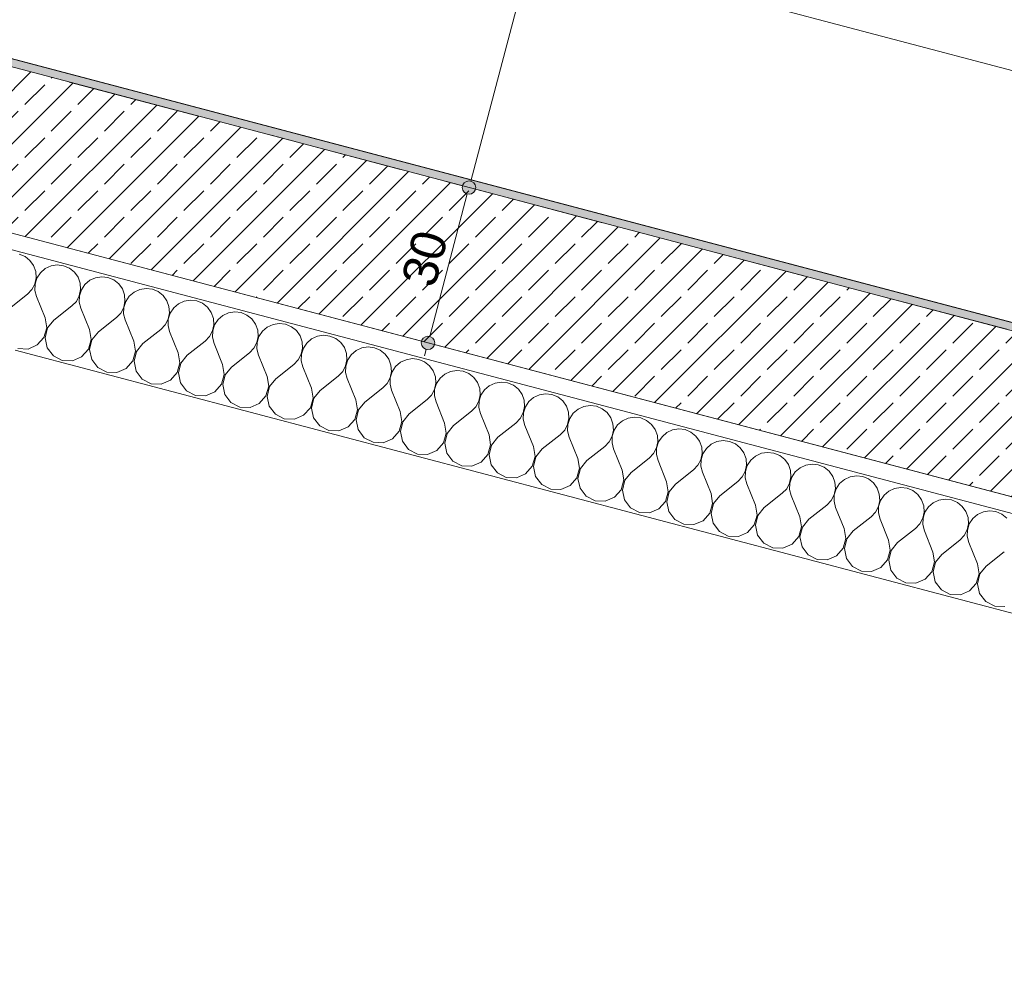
# Model space of a CAD drawing. Header units: millimetres. Extents: x -176817 to 18864955, y -12996033 to 201123.
# Tile 154 of 256: x 177018 to 178856, y -13816 to -12043. Entities that reach past the tile are written whole.
import ezdxf
from ezdxf.enums import TextEntityAlignment as Align

# ---------------------------------------------------------------- set-up
doc = ezdxf.new("R2010")
doc.units = ezdxf.units.MM
doc.header["$MEASUREMENT"] = 0
doc.linetypes.add('Przerywana długa', pattern=[390, 250, -140])
for name, color, linetype in [('210-A Strefy', 7, 'Continuous'), ('213-A Wymiarowanie wewnętrzne', 7, 'Continuous'), ('231-A Ściany zewnętrzne', 7, 'Continuous'), ('410-K Osie', 7, 'Continuous'), ('460-K Stropy', 7, 'Continuous')]:
    doc.layers.add(name, color=color, linetype=linetype)
doc.styles.add('STYL_AUTOMATYCZNY_4', font='arial.ttf')
doc.styles.add('STYL_AUTOMATYCZNY_8', font='ARIALN.TTF')
doc.dimstyles.new('STYL_AUTOMATYCZNY__3', dxfattribs={"dimtxt": 64.999998, "dimasz": 47.5, "dimexe": 0.18, "dimexo": 0.0625, "dimgap": 0, "dimtad": 1, "dimdec": 1, "dimlfac": 0.1, "dimzin": 0, "dimdsep": 46, "dimtxsty": 'STYL_AUTOMATYCZNY_4', "dimblk": 'ARROWHEAD_11', "dimblk1": 'ARROWHEAD_11', "dimblk2": 'ARROWHEAD_11', "dimcen": 0.09, "dimclrd": 30, "dimclre": 30, "dimclrt": 30, "dimazin": 0, "dimtfac": 1, "dimtdec": 4, "dimtmove": 0, "dimatfit": 3, "dimfxl": 0, "dimtolj": 1, "dimtzin": 0, "dimarcsym": 0})

# ---------------------------------------------------------------- blocks, each defined once
blk = doc.blocks.new('Strop_10_2', base_point=(162764.6, -8683.8))
at = {"layer": '460-K Stropy', "color": 255, "linetype": 'Continuous', "lineweight": 0, "flags": 128}
blk.add_lwpolyline([(162764.6, -8683.8), (182194.5, -13810.9), (186627.6, 2989.1), (167197.7, 8116.1), (167169.6, 8009.8), (164703.7, -1335.4)], close=True, dxfattribs=at)
blk = doc.blocks.new('Zaplecze_1.19_9_2', base_point=(179928.2, -11588.1))
at = {"layer": '210-A Strefy', "color": 7, "linetype": 'Continuous', "lineweight": 0, "flags": 128}
blk.add_lwpolyline([(173461.6, -11180.7), (181970.3, -13425.9), (182706.5, -10636.2), (176359.5, -8961.4), (176212.8, -9517.5), (174051, -8947.1)], close=True, dxfattribs=at)
blk = doc.blocks.new('*X1068')
at = {"layer": '231-A Ściany zewnętrzne', "color": 7, "linetype": 'Continuous', "lineweight": 0}
for p, q in [((177028.2, -12484.8), (177017.3, -12480.2)), ((177037.4, -12492.1), (177028.2, -12484.8)), ((177044.3, -12501.8), (177037.4, -12492.1)), ((177048.3, -12512.9), (177044.3, -12501.8)), ((177049.1, -12524.7), (177048.3, -12512.9)), ((177057, -12515.2), (177050.5, -12525.1)), ((177066, -12507.5), (177057, -12515.2)), ((177076.7, -12502.5), (177066, -12507.5)), ((177088.4, -12500.7), (177076.7, -12502.5)), ((177100.1, -12502.1), (177088.4, -12500.7)), ((177111, -12506.6), (177100.1, -12502.1)), ((177120.3, -12514), (177111, -12506.6)), ((177127.2, -12523.6), (177120.3, -12514)), ((177046.6, -12536.2), (177049.1, -12524.7)), ((177050.5, -12525.1), (177046.9, -12536.3)), ((177131.1, -12534.8), (177127.2, -12523.6)), ((177131.9, -12546.5), (177131.1, -12534.8)), ((177148.9, -12529.3), (177139.9, -12537.1)), ((177159.6, -12524.4), (177148.9, -12529.3)), ((177171.3, -12522.5), (177159.6, -12524.4)), ((177183, -12523.9), (177171.3, -12522.5)), ((177193.9, -12528.5), (177183, -12523.9)), ((177203.2, -12535.9), (177193.9, -12528.5)), ((177032.9, -12555.2), (177041.1, -12546.7)), ((177041.1, -12546.7), (177046.6, -12536.2)), ((177046.9, -12536.3), (177046.6, -12548.2)), ((177046.6, -12548.2), (177049.5, -12559.6)), ((177129.5, -12558.1), (177131.9, -12546.5)), ((177133.4, -12546.9), (177129.8, -12558.2)), ((177139.9, -12537.1), (177133.4, -12546.9)), ((177210, -12545.5), (177203.2, -12535.9)), ((177214, -12556.6), (177210, -12545.5)), ((177231.7, -12551.2), (177222.8, -12558.9)), ((177242.5, -12546.2), (177231.7, -12551.2)), ((177254.1, -12544.4), (177242.5, -12546.2)), ((177265.9, -12545.8), (177254.1, -12544.4)), ((177276.8, -12550.4), (177265.9, -12545.8)), ((177286, -12557.7), (177276.8, -12550.4)), ((176999.3, -12581.8), (177032.9, -12555.2)), ((177065.6, -12599.3), (177049.5, -12559.6)), ((177115.8, -12577.1), (177124, -12568.6)), ((177124, -12568.6), (177129.5, -12558.1)), ((177129.8, -12558.2), (177129.5, -12570)), ((177129.5, -12570), (177132.4, -12581.5)), ((177212.4, -12580), (177214.8, -12568.4)), ((177216.3, -12568.8), (177212.7, -12580.1)), ((177214.8, -12568.4), (177214, -12556.6)), ((177222.8, -12558.9), (177216.3, -12568.8)), ((177292.9, -12567.4), (177286, -12557.7)), ((177296.9, -12578.5), (177292.9, -12567.4)), ((177325.3, -12568.1), (177314.6, -12573.1)), ((177337, -12566.3), (177325.3, -12568.1)), ((177348.8, -12567.7), (177337, -12566.3)), ((177359.7, -12572.2), (177348.8, -12567.7)), ((177082.2, -12603.7), (177115.8, -12577.1)), ((177148.5, -12621.2), (177132.4, -12581.5)), ((177206.8, -12590.4), (177212.4, -12580)), ((177212.7, -12580.1), (177212.3, -12591.9)), ((177297.7, -12590.3), (177296.9, -12578.5)), ((177305.7, -12580.8), (177299.1, -12590.7)), ((177314.6, -12573.1), (177305.7, -12580.8)), ((177368.9, -12579.6), (177359.7, -12572.2)), ((177375.8, -12589.2), (177368.9, -12579.6)), ((177379.8, -12600.4), (177375.8, -12589.2)), ((177408.2, -12590), (177397.5, -12595)), ((177419.9, -12588.1), (177408.2, -12590)), ((177431.6, -12589.5), (177419.9, -12588.1)), ((177442.5, -12594.1), (177431.6, -12589.5)), ((177068.7, -12617.9), (177065.6, -12599.3)), ((177082.2, -12603.7), (177070.3, -12618.3)), ((177165.1, -12625.6), (177198.7, -12599)), ((177198.7, -12599), (177206.8, -12590.4)), ((177212.3, -12591.9), (177215.2, -12603.4)), ((177231.4, -12643.1), (177215.2, -12603.4)), ((177289.7, -12612.3), (177295.2, -12601.9)), ((177295.2, -12601.9), (177297.7, -12590.3)), ((177295.6, -12601.9), (177295.2, -12613.8)), ((177299.1, -12590.7), (177295.6, -12601.9)), ((177380.6, -12612.2), (177379.8, -12600.4)), ((177388.5, -12602.7), (177382, -12612.5)), ((177397.5, -12595), (177388.5, -12602.7)), ((177451.8, -12601.5), (177442.5, -12594.1)), ((177458.7, -12611.1), (177451.8, -12601.5)), ((177063.5, -12636), (177068.7, -12617.9)), ((177070.3, -12618.3), (177065.9, -12636.6)), ((177151.5, -12639.8), (177148.5, -12621.2)), ((177165.1, -12625.6), (177153.2, -12640.2)), ((177247.9, -12647.4), (177281.5, -12620.9)), ((177281.5, -12620.9), (177289.7, -12612.3)), ((177295.2, -12613.8), (177298.1, -12625.2)), ((177314.2, -12664.9), (177298.1, -12625.2)), ((177372.6, -12634.2), (177378.1, -12623.7)), ((177378.1, -12623.7), (177380.6, -12612.2)), ((177378.5, -12623.8), (177378.1, -12635.6)), ((177382, -12612.5), (177378.5, -12623.8)), ((177462.7, -12622.2), (177458.7, -12611.1)), ((177463.5, -12634), (177462.7, -12622.2)), ((177471.4, -12624.5), (177464.9, -12634.4)), ((177480.4, -12616.8), (177471.4, -12624.5)), ((177491.1, -12611.9), (177480.4, -12616.8)), ((177502.8, -12610), (177491.1, -12611.9)), ((177514.5, -12611.4), (177502.8, -12610)), ((177525.4, -12616), (177514.5, -12611.4)), ((177534.7, -12623.3), (177525.4, -12616)), ((177541.5, -12633), (177534.7, -12623.3)), ((177051.1, -12650.1), (177063.5, -12636)), ((177065.9, -12636.6), (177069.8, -12655.1)), ((177146.4, -12657.9), (177151.5, -12639.8)), ((177153.2, -12640.2), (177148.8, -12658.5)), ((177234.4, -12661.6), (177231.4, -12643.1)), ((177330.8, -12669.3), (177364.4, -12642.7)), ((177364.4, -12642.7), (177372.6, -12634.2)), ((177378.1, -12635.6), (177381, -12647.1)), ((177461, -12645.6), (177463.5, -12634)), ((177464.9, -12634.4), (177461.3, -12645.7)), ((177545.5, -12644.1), (177541.5, -12633)), ((177546.3, -12655.9), (177545.5, -12644.1)), ((177563.2, -12638.7), (177554.3, -12646.4)), ((177574, -12633.7), (177563.2, -12638.7)), ((177585.7, -12631.9), (177574, -12633.7)), ((177597.4, -12633.3), (177585.7, -12631.9)), ((177608.3, -12637.8), (177597.4, -12633.3)), ((177617.5, -12645.2), (177608.3, -12637.8)), ((177624.4, -12654.8), (177617.5, -12645.2)), ((177015, -12656.9), (177033.8, -12657.6)), ((177033.8, -12657.6), (177051.1, -12650.1)), ((177069.8, -12655.1), (177081.1, -12670.1)), ((177133.9, -12672), (177146.4, -12657.9)), ((177148.8, -12658.5), (177152.6, -12676.9)), ((177229.2, -12679.7), (177234.4, -12661.6)), ((177236.1, -12662.1), (177231.7, -12680.4)), ((177247.9, -12647.4), (177236.1, -12662.1)), ((177397.1, -12686.8), (177381, -12647.1)), ((177447.3, -12664.6), (177455.5, -12656)), ((177455.5, -12656), (177461, -12645.6)), ((177461.3, -12645.7), (177461, -12657.5)), ((177461, -12657.5), (177463.9, -12669)), ((177543.9, -12667.5), (177546.3, -12655.9)), ((177547.8, -12656.3), (177544.2, -12667.5)), ((177554.3, -12646.4), (177547.8, -12656.3)), ((177628.4, -12666), (177624.4, -12654.8)), ((177646.1, -12660.6), (177637.2, -12668.3)), ((177656.9, -12655.6), (177646.1, -12660.6)), ((177668.5, -12653.7), (177656.9, -12655.6)), ((177680.3, -12655.1), (177668.5, -12653.7)), ((177691.2, -12659.7), (177680.3, -12655.1)), ((177700.4, -12667.1), (177691.2, -12659.7)), ((177081.1, -12670.1), (177097.8, -12678.8)), ((177097.8, -12678.8), (177116.6, -12679.4)), ((177116.6, -12679.4), (177133.9, -12672)), ((177152.6, -12676.9), (177164, -12691.9)), ((177216.8, -12693.9), (177229.2, -12679.7)), ((177231.7, -12680.4), (177235.5, -12698.8)), ((177317.3, -12683.5), (177314.2, -12664.9)), ((177330.8, -12669.3), (177319, -12683.9)), ((177413.7, -12691.2), (177447.3, -12664.6)), ((177480, -12708.7), (177463.9, -12669)), ((177530.2, -12686.5), (177538.3, -12677.9)), ((177538.3, -12677.9), (177543.9, -12667.5)), ((177544.2, -12667.5), (177543.9, -12679.4)), ((177543.9, -12679.4), (177546.7, -12690.8)), ((177626.7, -12689.3), (177629.2, -12677.8)), ((177630.6, -12678.1), (177627.1, -12689.4)), ((177629.2, -12677.8), (177628.4, -12666)), ((177637.2, -12668.3), (177630.6, -12678.1)), ((177707.3, -12676.7), (177700.4, -12667.1)), ((177711.3, -12687.8), (177707.3, -12676.7)), ((177739.7, -12677.5), (177729, -12682.4)), ((177751.4, -12675.6), (177739.7, -12677.5)), ((177763.1, -12677), (177751.4, -12675.6)), ((177774.1, -12681.6), (177763.1, -12677)), ((177783.3, -12689), (177774.1, -12681.6)), ((177164, -12691.9), (177180.7, -12700.6)), ((177199.5, -12701.3), (177216.8, -12693.9)), ((177235.5, -12698.8), (177246.9, -12713.8)), ((177312.1, -12701.6), (177317.3, -12683.5)), ((177319, -12683.9), (177314.5, -12702.2)), ((177400.2, -12705.4), (177397.1, -12686.8)), ((177413.7, -12691.2), (177401.8, -12705.8)), ((177496.6, -12713.1), (177530.2, -12686.5)), ((177562.9, -12730.5), (177546.7, -12690.8)), ((177613, -12708.3), (177621.2, -12699.8)), ((177621.2, -12699.8), (177626.7, -12689.3)), ((177627.1, -12689.4), (177626.7, -12701.2)), ((177709.6, -12711.2), (177712.1, -12699.6)), ((177713.5, -12700), (177710, -12711.3)), ((177712.1, -12699.6), (177711.3, -12687.8)), ((177720, -12690.1), (177713.5, -12700)), ((177729, -12682.4), (177720, -12690.1)), ((177790.2, -12698.6), (177783.3, -12689)), ((177794.2, -12709.7), (177790.2, -12698.6)), ((177822.6, -12699.3), (177811.9, -12704.3)), ((177834.3, -12697.5), (177822.6, -12699.3)), ((177846, -12698.9), (177834.3, -12697.5)), ((177856.9, -12703.5), (177846, -12698.9)), ((177180.7, -12700.6), (177199.5, -12701.3)), ((177246.9, -12713.8), (177263.6, -12722.5)), ((177282.4, -12723.2), (177299.7, -12715.7)), ((177299.7, -12715.7), (177312.1, -12701.6)), ((177314.5, -12702.2), (177318.4, -12720.7)), ((177395, -12723.5), (177400.2, -12705.4)), ((177401.8, -12705.8), (177397.4, -12724.1)), ((177483.1, -12727.2), (177480, -12708.7)), ((177496.6, -12713.1), (177484.7, -12727.7)), ((177579.4, -12734.9), (177613, -12708.3)), ((177626.7, -12701.2), (177629.6, -12712.7)), ((177645.7, -12752.4), (177629.6, -12712.7)), ((177704.1, -12721.7), (177709.6, -12711.2)), ((177710, -12711.3), (177709.6, -12723.1)), ((177795, -12721.5), (177794.2, -12709.7)), ((177802.9, -12712), (177796.4, -12721.9)), ((177811.9, -12704.3), (177802.9, -12712)), ((177866.2, -12710.8), (177856.9, -12703.5)), ((177873.1, -12720.4), (177866.2, -12710.8)), ((177263.6, -12722.5), (177282.4, -12723.2)), ((177318.4, -12720.7), (177329.8, -12735.7)), ((177329.8, -12735.7), (177346.5, -12744.4)), ((177382.6, -12737.6), (177395, -12723.5)), ((177397.4, -12724.1), (177401.3, -12742.5)), ((177477.9, -12745.3), (177483.1, -12727.2)), ((177484.7, -12727.7), (177480.3, -12746)), ((177565.9, -12749.1), (177562.9, -12730.5)), ((177579.4, -12734.9), (177567.6, -12749.6)), ((177662.3, -12756.8), (177695.9, -12730.2)), ((177695.9, -12730.2), (177704.1, -12721.7)), ((177709.6, -12723.1), (177712.5, -12734.6)), ((177728.6, -12774.3), (177712.5, -12734.6)), ((177787, -12743.5), (177792.5, -12733.1)), ((177792.5, -12733.1), (177795, -12721.5)), ((177792.8, -12733.2), (177792.5, -12745)), ((177796.4, -12721.9), (177792.8, -12733.2)), ((177877, -12731.6), (177873.1, -12720.4)), ((177877.8, -12743.4), (177877, -12731.6)), ((177885.8, -12733.9), (177879.3, -12743.8)), ((177894.8, -12726.2), (177885.8, -12733.9)), ((177905.5, -12721.2), (177894.8, -12726.2)), ((177917.2, -12719.3), (177905.5, -12721.2)), ((177928.9, -12720.8), (177917.2, -12719.3)), ((177939.8, -12725.3), (177928.9, -12720.8)), ((177949.1, -12732.7), (177939.8, -12725.3)), ((177955.9, -12742.3), (177949.1, -12732.7)), ((177346.5, -12744.4), (177365.3, -12745)), ((177365.3, -12745), (177382.6, -12737.6)), ((177401.3, -12742.5), (177412.6, -12757.5)), ((177465.4, -12759.5), (177477.9, -12745.3)), ((177480.3, -12746), (177484.1, -12764.4)), ((177560.8, -12767.2), (177565.9, -12749.1)), ((177567.6, -12749.6), (177563.2, -12767.9)), ((177648.8, -12771), (177645.7, -12752.4)), ((177745.2, -12778.7), (177778.8, -12752.1)), ((177778.8, -12752.1), (177787, -12743.5)), ((177792.5, -12745), (177795.4, -12756.4)), ((177869.9, -12765.4), (177875.4, -12754.9)), ((177875.4, -12754.9), (177877.8, -12743.4)), ((177875.7, -12755), (177875.4, -12766.8)), ((177879.3, -12743.8), (177875.7, -12755)), ((177959.9, -12753.4), (177955.9, -12742.3)), ((177960.7, -12765.2), (177959.9, -12753.4)), ((177977.6, -12748), (177968.7, -12755.8)), ((177988.4, -12743.1), (177977.6, -12748)), ((178000, -12741.2), (177988.4, -12743.1)), ((178011.8, -12742.6), (178000, -12741.2)), ((178022.7, -12747.2), (178011.8, -12742.6)), ((178031.9, -12754.6), (178022.7, -12747.2)), ((178038.8, -12764.2), (178031.9, -12754.6)), ((177412.6, -12757.5), (177429.3, -12766.2)), ((177429.3, -12766.2), (177448.2, -12766.9)), ((177448.2, -12766.9), (177465.4, -12759.5)), ((177484.1, -12764.4), (177495.5, -12779.4)), ((177548.3, -12781.3), (177560.8, -12767.2)), ((177563.2, -12767.9), (177567, -12786.3)), ((177643.6, -12789.1), (177648.8, -12771)), ((177650.5, -12771.4), (177646.1, -12789.7)), ((177662.3, -12756.8), (177650.5, -12771.4)), ((177811.5, -12796.2), (177795.4, -12756.4)), ((177828.1, -12800.5), (177861.7, -12773.9)), ((177861.7, -12773.9), (177869.9, -12765.4)), ((177875.4, -12766.8), (177878.3, -12778.3)), ((177958.3, -12776.8), (177960.7, -12765.2)), ((177962.2, -12765.6), (177958.6, -12776.9)), ((177968.7, -12755.8), (177962.2, -12765.6)), ((178042.8, -12775.3), (178038.8, -12764.2)), ((178060.5, -12769.9), (178051.5, -12777.6)), ((178071.2, -12764.9), (178060.5, -12769.9)), ((178082.9, -12763.1), (178071.2, -12764.9)), ((178094.7, -12764.5), (178082.9, -12763.1)), ((178105.6, -12769.1), (178094.7, -12764.5)), ((178114.8, -12776.4), (178105.6, -12769.1)), ((177495.5, -12779.4), (177512.2, -12788.1)), ((177512.2, -12788.1), (177531, -12788.8)), ((177531, -12788.8), (177548.3, -12781.3)), ((177567, -12786.3), (177578.4, -12801.3)), ((177631.2, -12803.2), (177643.6, -12789.1)), ((177646.1, -12789.7), (177649.9, -12808.2)), ((177731.7, -12792.9), (177728.6, -12774.3)), ((177745.2, -12778.7), (177733.4, -12793.3)), ((177894.4, -12818), (177878.3, -12778.3)), ((177944.6, -12795.8), (177952.7, -12787.3)), ((177952.7, -12787.3), (177958.3, -12776.8)), ((177958.6, -12776.9), (177958.2, -12788.7)), ((177958.2, -12788.7), (177961.1, -12800.2)), ((178041.1, -12798.7), (178043.6, -12787.1)), ((178045, -12787.5), (178041.5, -12798.8)), ((178043.6, -12787.1), (178042.8, -12775.3)), ((178051.5, -12777.6), (178045, -12787.5)), ((178121.7, -12786.1), (178114.8, -12776.4)), ((178125.7, -12797.2), (178121.7, -12786.1)), ((178143.4, -12791.8), (178134.4, -12799.5)), ((178154.1, -12786.8), (178143.4, -12791.8)), ((178165.8, -12785), (178154.1, -12786.8)), ((178177.5, -12786.4), (178165.8, -12785)), ((178188.4, -12790.9), (178177.5, -12786.4)), ((178197.7, -12798.3), (178188.4, -12790.9)), ((177578.4, -12801.3), (177595.1, -12810)), ((177595.1, -12810), (177613.9, -12810.7)), ((177613.9, -12810.7), (177631.2, -12803.2)), ((177649.9, -12808.2), (177661.3, -12823.2)), ((177726.5, -12811), (177731.7, -12792.9)), ((177733.4, -12793.3), (177728.9, -12811.6)), ((177814.6, -12814.7), (177811.5, -12796.2)), ((177828.1, -12800.5), (177816.2, -12815.2)), ((177910.9, -12822.4), (177944.6, -12795.8)), ((177977.2, -12839.9), (177961.1, -12800.2)), ((178027.4, -12817.7), (178035.6, -12809.1)), ((178035.6, -12809.1), (178041.1, -12798.7)), ((178041.5, -12798.8), (178041.1, -12810.6)), ((178041.1, -12810.6), (178044, -12822)), ((178124, -12820.5), (178126.5, -12809)), ((178127.9, -12809.4), (178124.3, -12820.6)), ((178126.5, -12809), (178125.7, -12797.2)), ((178134.4, -12799.5), (178127.9, -12809.4)), ((178204.6, -12807.9), (178197.7, -12798.3)), ((178208.6, -12819.1), (178204.6, -12807.9)), ((178237, -12808.7), (178226.3, -12813.6)), ((178248.7, -12806.8), (178237, -12808.7)), ((178260.4, -12808.2), (178248.7, -12806.8)), ((178271.3, -12812.8), (178260.4, -12808.2)), ((177661.3, -12823.2), (177678, -12831.8)), ((177696.8, -12832.5), (177714.1, -12825.1)), ((177714.1, -12825.1), (177726.5, -12811)), ((177728.9, -12811.6), (177732.8, -12830)), ((177809.4, -12832.8), (177814.6, -12814.7)), ((177816.2, -12815.2), (177811.8, -12833.5)), ((177897.4, -12836.6), (177894.4, -12818)), ((177910.9, -12822.4), (177899.1, -12837)), ((177993.8, -12844.3), (178027.4, -12817.7)), ((178060.1, -12861.8), (178044, -12822)), ((178118.5, -12831), (178124, -12820.5)), ((178124.3, -12820.6), (178124, -12832.5)), ((178209.3, -12830.8), (178208.6, -12819.1)), ((178217.3, -12821.4), (178210.8, -12831.2)), ((178226.3, -12813.6), (178217.3, -12821.4)), ((178280.6, -12820.2), (178271.3, -12812.8)), ((178287.4, -12829.8), (178280.6, -12820.2)), ((178331.6, -12828.7), (178319.9, -12830.5)), ((178343.3, -12830.1), (178331.6, -12828.7)), ((177678, -12831.8), (177696.8, -12832.5)), ((177732.8, -12830), (177744.1, -12845)), ((177744.1, -12845), (177760.8, -12853.7)), ((177779.7, -12854.4), (177797, -12847)), ((177797, -12847), (177809.4, -12832.8)), ((177811.8, -12833.5), (177815.7, -12851.9)), ((177892.3, -12854.7), (177897.4, -12836.6)), ((177899.1, -12837), (177894.7, -12855.3)), ((177980.3, -12858.5), (177977.2, -12839.9)), ((177993.8, -12844.3), (177982, -12858.9)), ((178076.7, -12866.1), (178110.3, -12839.5)), ((178110.3, -12839.5), (178118.5, -12831)), ((178124, -12832.5), (178126.9, -12843.9)), ((178143, -12883.6), (178126.9, -12843.9)), ((178201.4, -12852.9), (178206.9, -12842.4)), ((178206.9, -12842.4), (178209.3, -12830.8)), ((178207.2, -12842.5), (178206.9, -12854.3)), ((178210.8, -12831.2), (178207.2, -12842.5)), ((178291.4, -12840.9), (178287.4, -12829.8)), ((178292.2, -12852.7), (178291.4, -12840.9)), ((178300.2, -12843.2), (178293.7, -12853.1)), ((178309.1, -12835.5), (178300.2, -12843.2)), ((178319.9, -12830.5), (178309.1, -12835.5)), ((178354.2, -12834.7), (178343.3, -12830.1)), ((178363.4, -12842), (178354.2, -12834.7)), ((178370.3, -12851.7), (178363.4, -12842)), ((177760.8, -12853.7), (177779.7, -12854.4)), ((177815.7, -12851.9), (177827, -12866.9)), ((177879.8, -12868.8), (177892.3, -12854.7)), ((177894.7, -12855.3), (177898.5, -12873.8)), ((177975.1, -12876.6), (177980.3, -12858.5)), ((177982, -12858.9), (177977.6, -12877.2)), ((178063.2, -12880.3), (178060.1, -12861.8)), ((178159.6, -12888), (178193.2, -12861.4)), ((178193.2, -12861.4), (178201.4, -12852.9)), ((178206.9, -12854.3), (178209.8, -12865.8)), ((178225.9, -12905.5), (178209.8, -12865.8)), ((178284.2, -12874.7), (178289.8, -12864.3)), ((178289.8, -12864.3), (178292.2, -12852.7)), ((178290.1, -12864.4), (178289.8, -12876.2)), ((178293.7, -12853.1), (178290.1, -12864.4)), ((178374.3, -12862.8), (178370.3, -12851.7)), ((178375.1, -12874.6), (178374.3, -12862.8)), ((178383.1, -12865.1), (178376.5, -12875)), ((178392, -12857.4), (178383.1, -12865.1)), ((178402.7, -12852.4), (178392, -12857.4)), ((178414.4, -12850.6), (178402.7, -12852.4)), ((178426.2, -12852), (178414.4, -12850.6)), ((178437.1, -12856.5), (178426.2, -12852)), ((178446.3, -12863.9), (178437.1, -12856.5)), ((178453.2, -12873.5), (178446.3, -12863.9)), ((177827, -12866.9), (177843.7, -12875.6)), ((177843.7, -12875.6), (177862.5, -12876.3)), ((177862.5, -12876.3), (177879.8, -12868.8)), ((177898.5, -12873.8), (177909.9, -12888.8)), ((177962.7, -12890.7), (177975.1, -12876.6)), ((177977.6, -12877.2), (177981.4, -12895.6)), ((178058, -12898.4), (178063.2, -12880.3)), ((178064.9, -12880.8), (178060.4, -12899.1)), ((178076.7, -12866.1), (178064.9, -12880.8)), ((178146.1, -12902.2), (178143, -12883.6)), ((178242.5, -12909.9), (178276.1, -12883.3)), ((178276.1, -12883.3), (178284.2, -12874.7)), ((178289.8, -12876.2), (178292.6, -12887.7)), ((178372.6, -12886.2), (178375.1, -12874.6)), ((178376.5, -12875), (178373, -12886.2)), ((178457.2, -12884.7), (178453.2, -12873.5)), ((178474.9, -12879.3), (178465.9, -12887)), ((178485.6, -12874.3), (178474.9, -12879.3)), ((178497.3, -12872.4), (178485.6, -12874.3)), ((178509, -12873.8), (178497.3, -12872.4)), ((178520, -12878.4), (178509, -12873.8)), ((178529.2, -12885.8), (178520, -12878.4)), ((177909.9, -12888.8), (177926.6, -12897.4)), ((177926.6, -12897.4), (177945.4, -12898.1)), ((177945.4, -12898.1), (177962.7, -12890.7)), ((177981.4, -12895.6), (177992.8, -12910.6)), ((178045.6, -12912.6), (178058, -12898.4)), ((178060.4, -12899.1), (178064.3, -12917.5)), ((178140.9, -12920.3), (178146.1, -12902.2)), ((178159.6, -12888), (178147.7, -12902.6)), ((178308.8, -12927.4), (178292.6, -12887.7)), ((178358.9, -12905.2), (178367.1, -12896.6)), ((178367.1, -12896.6), (178372.6, -12886.2)), ((178373, -12886.2), (178372.6, -12898.1)), ((178372.6, -12898.1), (178375.5, -12909.5)), ((178455.5, -12908), (178458, -12896.5)), ((178459.4, -12896.8), (178455.9, -12908.1)), ((178458, -12896.5), (178457.2, -12884.7)), ((178465.9, -12887), (178459.4, -12896.8)), ((178536.1, -12895.4), (178529.2, -12885.8)), ((178540.1, -12906.5), (178536.1, -12895.4)), ((178557.8, -12901.1), (178548.8, -12908.8)), ((178568.5, -12896.2), (178557.8, -12901.1)), ((178580.2, -12894.3), (178568.5, -12896.2)), ((178591.9, -12895.7), (178580.2, -12894.3)), ((178602.8, -12900.3), (178591.9, -12895.7)), ((178612.1, -12907.6), (178602.8, -12900.3)), ((177992.8, -12910.6), (178009.5, -12919.3)), ((178009.5, -12919.3), (178028.3, -12920)), ((178028.3, -12920), (178045.6, -12912.6)), ((178064.3, -12917.5), (178075.7, -12932.5)), ((178128.5, -12934.4), (178140.9, -12920.3)), ((178147.7, -12902.6), (178143.3, -12920.9)), ((178143.3, -12920.9), (178147.2, -12939.4)), ((178229, -12924.1), (178225.9, -12905.5)), ((178242.5, -12909.9), (178230.6, -12924.5)), ((178325.3, -12931.7), (178358.9, -12905.2)), ((178391.6, -12949.2), (178375.5, -12909.5)), ((178441.8, -12927), (178450, -12918.5)), ((178450, -12918.5), (178455.5, -12908)), ((178455.9, -12908.1), (178455.5, -12919.9)), ((178455.5, -12919.9), (178458.4, -12931.4)), ((178538.4, -12929.9), (178540.9, -12918.3)), ((178542.3, -12918.7), (178538.7, -12930)), ((178540.9, -12918.3), (178540.1, -12906.5)), ((178548.8, -12908.8), (178542.3, -12918.7)), ((178619, -12917.3), (178612.1, -12907.6)), ((178622.9, -12928.4), (178619, -12917.3)), ((178651.4, -12918), (178640.7, -12923)), ((178663.1, -12916.2), (178651.4, -12918)), ((178674.8, -12917.6), (178663.1, -12916.2)), ((178685.7, -12922.1), (178674.8, -12917.6)), ((178075.7, -12932.5), (178092.4, -12941.2)), ((178111.2, -12941.9), (178128.5, -12934.4)), ((178223.8, -12942.2), (178229, -12924.1)), ((178230.6, -12924.5), (178226.2, -12942.8)), ((178311.8, -12945.9), (178308.8, -12927.4)), ((178325.3, -12931.7), (178313.5, -12946.4)), ((178408.2, -12953.6), (178441.8, -12927)), ((178474.5, -12971.1), (178458.4, -12931.4)), ((178532.9, -12940.3), (178538.4, -12929.9)), ((178538.7, -12930), (178538.4, -12941.8)), ((178623.7, -12940.2), (178622.9, -12928.4)), ((178631.7, -12930.7), (178625.2, -12940.6)), ((178640.7, -12923), (178631.7, -12930.7)), ((178695, -12929.5), (178685.7, -12922.1)), ((178701.8, -12939.1), (178695, -12929.5)), ((178705.8, -12950.3), (178701.8, -12939.1)), ((178745.9, -12938), (178734.3, -12939.9)), ((178757.7, -12939.4), (178745.9, -12938)), ((178092.4, -12941.2), (178111.2, -12941.9)), ((178147.2, -12939.4), (178158.5, -12954.4)), ((178158.5, -12954.4), (178175.2, -12963.1)), ((178194, -12963.7), (178211.3, -12956.3)), ((178211.3, -12956.3), (178223.8, -12942.2)), ((178226.2, -12942.8), (178230, -12961.2)), ((178306.7, -12964), (178311.8, -12945.9)), ((178313.5, -12946.4), (178309.1, -12964.7)), ((178394.7, -12967.8), (178391.6, -12949.2)), ((178408.2, -12953.6), (178396.4, -12968.2)), ((178491.1, -12975.5), (178524.7, -12948.9)), ((178524.7, -12948.9), (178532.9, -12940.3)), ((178538.4, -12941.8), (178541.3, -12953.3)), ((178557.4, -12993), (178541.3, -12953.3)), ((178615.8, -12962.2), (178621.3, -12951.8)), ((178621.3, -12951.8), (178623.7, -12940.2)), ((178621.6, -12951.8), (178621.3, -12963.7)), ((178625.2, -12940.6), (178621.6, -12951.8)), ((178706.6, -12962.1), (178705.8, -12950.3)), ((178714.6, -12952.6), (178708.1, -12962.4)), ((178723.5, -12944.9), (178714.6, -12952.6)), ((178734.3, -12939.9), (178723.5, -12944.9)), ((178768.6, -12944), (178757.7, -12939.4)), ((178777.8, -12951.4), (178768.6, -12944)), ((178784.7, -12961), (178777.8, -12951.4)), ((178175.2, -12963.1), (178194, -12963.7)), ((178230, -12961.2), (178241.4, -12976.2)), ((178294.2, -12978.2), (178306.7, -12964)), ((178309.1, -12964.7), (178312.9, -12983.1)), ((178389.5, -12985.9), (178394.7, -12967.8)), ((178396.4, -12968.2), (178392, -12986.5)), ((178477.6, -12989.7), (178474.5, -12971.1)), ((178491.1, -12975.5), (178479.3, -12990.1)), ((178574, -12997.4), (178607.6, -12970.8)), ((178607.6, -12970.8), (178615.8, -12962.2)), ((178621.3, -12963.7), (178624.2, -12975.1)), ((178640.3, -13014.8), (178624.2, -12975.1)), ((178698.6, -12984.1), (178704.2, -12973.6)), ((178704.5, -12973.7), (178704.1, -12985.5)), ((178704.2, -12973.6), (178706.6, -12962.1)), ((178708.1, -12962.4), (178704.5, -12973.7)), ((178788.7, -12972.1), (178784.7, -12961)), ((178789.5, -12983.9), (178788.7, -12972.1)), ((178797.4, -12974.4), (178790.9, -12984.3)), ((178806.4, -12966.7), (178797.4, -12974.4)), ((178817.1, -12961.8), (178806.4, -12966.7)), ((178828.8, -12959.9), (178817.1, -12961.8)), ((178840.6, -12961.3), (178828.8, -12959.9)), ((178851.5, -12965.9), (178840.6, -12961.3)), ((178860.7, -12973.3), (178851.5, -12965.9)), ((178241.4, -12976.2), (178258.1, -12984.9)), ((178258.1, -12984.9), (178276.9, -12985.6)), ((178276.9, -12985.6), (178294.2, -12978.2)), ((178312.9, -12983.1), (178324.3, -12998.1)), ((178377.1, -13000), (178389.5, -12985.9)), ((178392, -12986.5), (178395.8, -13005)), ((178472.4, -13007.8), (178477.6, -12989.7)), ((178479.3, -12990.1), (178474.8, -13008.4)), ((178560.5, -13011.5), (178557.4, -12993)), ((178656.8, -13019.2), (178690.5, -12992.6)), ((178690.5, -12992.6), (178698.6, -12984.1)), ((178704.1, -12985.5), (178707, -12997)), ((178787, -12995.5), (178789.5, -12983.9)), ((178790.9, -12984.3), (178787.4, -12995.6)), ((178324.3, -12998.1), (178341, -13006.8)), ((178341, -13006.8), (178359.8, -13007.5)), ((178359.8, -13007.5), (178377.1, -13000)), ((178395.8, -13005), (178407.2, -13020)), ((178460, -13021.9), (178472.4, -13007.8)), ((178474.8, -13008.4), (178478.7, -13026.8)), ((178555.3, -13029.6), (178560.5, -13011.5)), ((178562.1, -13012), (178557.7, -13030.3)), ((178574, -12997.4), (178562.1, -13012)), ((178723.1, -13036.7), (178707, -12997)), ((178773.3, -13014.5), (178781.5, -13006)), ((178781.5, -13006), (178787, -12995.5)), ((178787.4, -12995.6), (178787, -13007.4)), ((178787, -13007.4), (178789.9, -13018.9)), ((178407.2, -13020), (178423.9, -13028.7)), ((178423.9, -13028.7), (178442.7, -13029.3)), ((178442.7, -13029.3), (178460, -13021.9)), ((178478.7, -13026.8), (178490, -13041.8)), ((178542.9, -13043.8), (178555.3, -13029.6)), ((178557.7, -13030.3), (178561.5, -13048.7)), ((178643.3, -13033.4), (178640.3, -13014.8)), ((178656.8, -13019.2), (178645, -13033.9)), ((178739.7, -13041.1), (178773.3, -13014.5)), ((178806, -13058.6), (178789.9, -13018.9)), ((178490, -13041.8), (178506.7, -13050.5)), ((178525.6, -13051.2), (178542.9, -13043.8)), ((178561.5, -13048.7), (178572.9, -13063.7)), ((178638.2, -13051.5), (178643.3, -13033.4)), ((178645, -13033.9), (178640.6, -13052.2)), ((178726.2, -13055.3), (178723.1, -13036.7)), ((178739.7, -13041.1), (178727.9, -13055.7)), ((178822.6, -13063), (178856.2, -13036.4)), ((178506.7, -13050.5), (178525.6, -13051.2)), ((178572.9, -13063.7), (178589.6, -13072.4)), ((178608.4, -13073.1), (178625.7, -13065.6)), ((178625.7, -13065.6), (178638.2, -13051.5)), ((178640.6, -13052.2), (178644.4, -13070.6)), ((178721, -13073.4), (178726.2, -13055.3)), ((178727.9, -13055.7), (178723.5, -13074)), ((178809.1, -13077.2), (178806, -13058.6)), ((178822.6, -13063), (178810.8, -13077.6)), ((178589.6, -13072.4), (178608.4, -13073.1)), ((178644.4, -13070.6), (178655.8, -13085.6)), ((178655.8, -13085.6), (178672.5, -13094.3)), ((178708.6, -13087.5), (178721, -13073.4)), ((178723.5, -13074), (178727.3, -13092.5)), ((178803.9, -13095.3), (178809.1, -13077.2)), ((178810.8, -13077.6), (178806.3, -13095.9)), ((178672.5, -13094.3), (178691.3, -13095)), ((178691.3, -13095), (178708.6, -13087.5)), ((178727.3, -13092.5), (178738.7, -13107.5)), ((178791.5, -13109.4), (178803.9, -13095.3)), ((178806.3, -13095.9), (178810.2, -13114.3)), ((178738.7, -13107.5), (178755.4, -13116.1)), ((178755.4, -13116.1), (178774.2, -13116.8)), ((178774.2, -13116.8), (178791.5, -13109.4)), ((178810.2, -13114.3), (178821.6, -13129.3)), ((178821.6, -13129.3), (178838.3, -13138)), ((178838.3, -13138), (178857.1, -13138.7))]:
    blk.add_line(p, q, dxfattribs=at)
blk = doc.blocks.new('Ściana_85_2', base_point=(176832.7, -12240.9))
at = {"layer": '231-A Ściany zewnętrzne', "linetype": 'Continuous', "lineweight": 0, "true_color": 0x000000}
blk.add_hatch(color=18, dxfattribs=at).paths.add_polyline_path([(180360.4, -13001.1), (176874.8, -12081.4), (176871, -12095.9), (180356.6, -13015.6)])
h = blk.add_hatch(dxfattribs=at)
h.set_pattern_fill('Beton_zbrojony_0002', color=18, style=0, pattern_type=2)
h.set_pattern_definition([(45, (0, 0), (-49.497475, 49.497475), []), (45, (-24.75, 24.75), (-49.497475, 49.497475), [52.5, -17.5])])
h.paths.add_polyline_path([(176794.4, -12385.9), (180280.1, -13305.7), (180356.6, -13015.6), (176871, -12095.9)])
at = {"layer": '231-A Ściany zewnętrzne', "color": 7, "linetype": 'Continuous', "lineweight": 0}
for p, q in [((180356.6, -13015.6), (176871, -12095.9)), ((176794.4, -12385.9), (180280.1, -13305.7)), ((176786.8, -12414.9), (180272.4, -13334.7))]:
    blk.add_line(p, q, dxfattribs=at)
at = {"layer": '231-A Ściany zewnętrzne', "color": 7, "linetype": 'Continuous', "lineweight": 0, "flags": 128}
for points in [[(180360.4, -13001.1), (176874.8, -12081.4)], [(177009.9, -12660), (180226.5, -13508.8)]]:
    blk.add_lwpolyline(points, dxfattribs=at)
at = {"layer": '231-A Ściany zewnętrzne', "color": 7, "lineweight": 0}
blk.add_blockref('*X1068', (0, 0), dxfattribs=at)
blk = doc.blocks.new('*D3179')
at = {"layer": '213-A Wymiarowanie wewnętrzne', "linetype": 'Continuous', "lineweight": 200}
for points in [[(173550.7, -10736.9), (173551.6, -10741.7), (173554.3, -10745.8), (173558.4, -10748.5), (173563.2, -10749.4), (173568, -10748.5), (173572, -10745.8), (173574.7, -10741.7), (173575.7, -10736.9), (173574.7, -10732.2), (173572, -10728.1), (173568, -10725.4), (173563.2, -10724.4), (173558.4, -10725.4), (173554.3, -10728.1), (173551.6, -10732.2)], [(182088.4, -12989.8), (182089.4, -12994.6), (182092.1, -12998.7), (182096.1, -13001.4), (182100.9, -13002.3), (182105.7, -13001.4), (182109.8, -12998.7), (182112.5, -12994.6), (182113.4, -12989.8), (182112.5, -12985), (182109.8, -12981), (182105.7, -12978.3), (182100.9, -12977.3), (182096.1, -12978.3), (182092.1, -12981), (182089.4, -12985)]]:
    blk.add_hatch(color=30, dxfattribs=at).paths.add_polyline_path(points)
at = {"layer": '213-A Wymiarowanie wewnętrzne', "color": 30, "linetype": 'Continuous', "lineweight": 0}
for p, q in [((173566.4, -10724.8), (173575.1, -10691.6)), ((173551.2, -10782.3), (173560, -10749)), ((173575.3, -10740.1), (182088.8, -12986.6))]:
    blk.add_line(p, q, dxfattribs=at)
blk.add_circle((173563.2, -10736.9), 12.5, dxfattribs=at)
at = {"layer": '213-A Wymiarowanie wewnętrzne', "color": 30, "lineweight": 200, "insert": (177763.5, -11831.8), "char_height": 65, "attachment_point": 7, "rotation": 345.218, "style": 'STYL_AUTOMATYCZNY_4'}
blk.add_mtext('\\A1;{\\pql;\\fArial|b0|i0|c238|p0;\\W1.000000;883}', dxfattribs=at)
blk = doc.blocks.new('ARROWHEAD_11')
at = {"color": 0, "linetype": 'Continuous', "lineweight": 0}
blk.add_line((0, 0), (-1, 0), dxfattribs=at)
at = {"color": 0, "linetype": 'Continuous', "lineweight": 0, "const_width": 0.25, "flags": 128}
blk.add_lwpolyline([(-0.125, 0, 1), (0.125, 0, 1)], format="xyb", close=True, dxfattribs=at)
blk = doc.blocks.new('*D3285')
at = {"layer": '213-A Wymiarowanie wewnętrzne', "linetype": 'Continuous', "lineweight": 200}
for points in [[(181679.4, -10368.5), (181680.4, -10373.3), (181683.1, -10377.4), (181687.2, -10380.1), (181691.9, -10381), (181696.7, -10380.1), (181700.8, -10377.4), (181703.5, -10373.3), (181704.4, -10368.5), (181703.5, -10363.7), (181700.8, -10359.7), (181696.7, -10357), (181691.9, -10356), (181687.2, -10357), (181683.1, -10359.7), (181680.4, -10363.7)], [(180943.3, -13158.2), (180944.3, -13163), (180947, -13167.1), (180951, -13169.8), (180955.8, -13170.7), (180960.6, -13169.8), (180964.6, -13167.1), (180967.3, -13163), (180968.3, -13158.2), (180967.3, -13153.5), (180964.6, -13149.4), (180960.6, -13146.7), (180955.8, -13145.7), (180951, -13146.7), (180947, -13149.4), (180944.3, -13153.5)]]:
    blk.add_hatch(color=30, dxfattribs=at).paths.add_polyline_path(points)
at = {"layer": '213-A Wymiarowanie wewnętrzne', "color": 30, "linetype": 'Continuous', "lineweight": 0}
for p, q in [((180959, -13146.2), (181688.7, -10380.6)), ((181737.3, -10380.5), (181704, -10371.7)), ((180943.7, -13155), (180910.5, -13146.3)), ((180949.4, -13182.4), (180952.6, -13170.3)), ((181001.1, -13170.2), (180967.9, -13161.4))]:
    blk.add_line(p, q, dxfattribs=at)
blk.add_circle((180955.8, -13158.2), 12.5, dxfattribs=at)
at = {"layer": '213-A Wymiarowanie wewnętrzne', "color": 30, "lineweight": 200, "insert": (181282.8, -11867.9), "char_height": 65, "attachment_point": 7, "rotation": 75.218, "style": 'STYL_AUTOMATYCZNY_4'}
blk.add_mtext('\\A1;{\\pql;\\fArial|b0|i0|c238|p0;\\W1.000000;288,5}', dxfattribs=at)
blk = doc.blocks.new('*D3872')
at = {"layer": '213-A Wymiarowanie wewnętrzne', "linetype": 'Continuous', "lineweight": 200}
for points in [[(177844.5, -12356.1), (177845.4, -12360.8), (177848.2, -12364.9), (177852.2, -12367.6), (177857, -12368.6), (177861.8, -12367.6), (177865.8, -12364.9), (177868.5, -12360.8), (177869.5, -12356.1), (177868.5, -12351.3), (177865.8, -12347.2), (177861.8, -12344.5), (177857, -12343.6), (177852.2, -12344.5), (177848.2, -12347.2), (177845.4, -12351.3)], [(177767.9, -12646.1), (177768.9, -12650.9), (177771.6, -12655), (177775.7, -12657.7), (177780.4, -12658.6), (177785.2, -12657.7), (177789.3, -12655), (177792, -12650.9), (177792.9, -12646.1), (177792, -12641.3), (177789.3, -12637.3), (177785.2, -12634.6), (177780.4, -12633.6), (177775.7, -12634.6), (177771.6, -12637.3), (177768.9, -12641.3)]]:
    blk.add_hatch(color=30, dxfattribs=at).paths.add_polyline_path(points)
at = {"layer": '213-A Wymiarowanie wewnętrzne', "color": 30, "linetype": 'Continuous', "lineweight": 0}
for p, q in [((177844.9, -12352.9), (177811.7, -12344.1)), ((177783.6, -12634), (177853.8, -12368.1)), ((177902.3, -12368), (177869.1, -12359.2)), ((177768.4, -12642.9), (177735.1, -12634.2)), ((177774.1, -12670.3), (177777.3, -12658.2)), ((177825.8, -12658.1), (177792.5, -12649.3))]:
    blk.add_line(p, q, dxfattribs=at)
for centre in [(177857, -12356.1), (177780.4, -12646.1)]:
    blk.add_circle(centre, 12.5, dxfattribs=at)
at = {"layer": '213-A Wymiarowanie wewnętrzne', "color": 30, "lineweight": 200, "insert": (177793.5, -12545.7), "char_height": 65, "attachment_point": 7, "rotation": 75.218, "style": 'STYL_AUTOMATYCZNY_4'}
blk.add_mtext('\\A1;{\\pql;\\fArial|b0|i0|c238|p0;\\W1.000000;30}', dxfattribs=at)
blk = doc.blocks.new('*D3873')
at = {"layer": '213-A Wymiarowanie wewnętrzne', "linetype": 'Continuous', "lineweight": 200}
for points in [[(178437.7, -10107.9), (178438.7, -10112.7), (178441.4, -10116.8), (178445.4, -10119.5), (178450.2, -10120.4), (178455, -10119.5), (178459.1, -10116.8), (178461.8, -10112.7), (178462.7, -10107.9), (178461.8, -10103.1), (178459.1, -10099.1), (178455, -10096.4), (178450.2, -10095.4), (178445.4, -10096.4), (178441.4, -10099.1), (178438.7, -10103.1)], [(177844.5, -12356.1), (177845.4, -12360.8), (177848.2, -12364.9), (177852.2, -12367.6), (177857, -12368.6), (177861.8, -12367.6), (177865.8, -12364.9), (177868.5, -12360.8), (177869.5, -12356.1), (177868.5, -12351.3), (177865.8, -12347.2), (177861.8, -12344.5), (177857, -12343.6), (177852.2, -12344.5), (177848.2, -12347.2), (177845.4, -12351.3)]]:
    blk.add_hatch(color=30, dxfattribs=at).paths.add_polyline_path(points)
at = {"layer": '213-A Wymiarowanie wewnętrzne', "color": 30, "linetype": 'Continuous', "lineweight": 0}
for p, q in [((178438.1, -10104.7), (178404.9, -10096)), ((177860.2, -12344), (178447, -10120)), ((178495.5, -10119.9), (178462.3, -10111.1))]:
    blk.add_line(p, q, dxfattribs=at)
blk.add_circle((178450.2, -10107.9), 12.5, dxfattribs=at)
at = {"layer": '213-A Wymiarowanie wewnętrzne', "color": 30, "lineweight": 200, "insert": (178112.6, -11336.5), "char_height": 65, "attachment_point": 7, "rotation": 75.218, "style": 'STYL_AUTOMATYCZNY_4'}
blk.add_mtext('\\A1;{\\pql;\\fArial|b0|i0|c238|p0;\\W1.000000;232,5}', dxfattribs=at)
blk = doc.blocks.new('Standardowy znacznik osi[636]_2', base_point=(14699.6, 30697))
at = {"layer": '410-K Osie', "color": 5, "linetype": 'Przerywana długa', "lineweight": 0}
blk.add_line((17600.4, 29931.6), (181485.5, -13313.5), dxfattribs=at)
at = {"layer": '410-K Osie', "color": 7, "lineweight": 0, "style": 'STYL_AUTOMATYCZNY_8'}
for tag, p in [('AC_MarkerText_1_0', (14599.8, 30777.3)), ('AC_MarkerText_1_1', (184528, -14062.5))]:
    blk.add_attdef(tag, text='', height=100, rotation=345.218, dxfattribs=at).set_placement(p, align=Align.TOP_CENTER)

msp = doc.modelspace()

# ---------------------------------------------------------------- linework, layer by layer
at = {"layer": '210-A Strefy', "color": 252, "linetype": 'Continuous', "lineweight": 0, "flags": 128}
msp.add_lwpolyline([(173461.58, -11180.7), (181970.34, -13425.95), (182706.47, -10636.24), (176359.49, -8961.43), (176212.76, -9517.51), (174050.98, -8947.07)], close=True, dxfattribs=at)

# ---------------------------------------------------------------- block references
at = {"layer": '210-A Strefy', "color": 7, "linetype": 'Continuous', "lineweight": 0}
msp.add_blockref('Zaplecze_1.19_9_2', (179928.23, -11588.13), dxfattribs=at)
at = {"layer": '231-A Ściany zewnętrzne', "color": 7, "lineweight": 0}
msp.add_blockref('Ściana_85_2', (176832.69, -12240.9), dxfattribs=at)
at = {"layer": '410-K Osie', "color": 5, "linetype": 'Continuous', "lineweight": 0}
msp.add_blockref('Standardowy znacznik osi[636]_2', (14699.64, 30697.04), dxfattribs=at)
at = {"layer": '460-K Stropy', "color": 255, "linetype": 'Continuous', "lineweight": 0}
msp.add_blockref('Strop_10_2', (162764.61, -8683.82), dxfattribs=at)

# ---------------------------------------------------------------- dimensions: what is measured, and where the dimension line sits
at = {"layer": '213-A Wymiarowanie wewnętrzne', "color": 30, "linetype": 'Continuous', "lineweight": 200}
for base, p1, p2, angle, picture, middle, turn in [((178450.22, -10107.91), (177856.99, -12356.05), (176212.76, -9517.51), 75.21803, '*D3873', (178108.93, -11222.94), 75.21803), ((181691.93, -10368.53), (181984.84, -13429.77), (178452.09, -9513.62), 75.21803, '*D3285', (181279.2, -11754.34), 75.21803), ((182100.93, -12989.83), (173447.08, -11176.88), (181984.84, -13429.77), 345.21803, '*D3179', (177843.5, -11819.35), 345.21803), ((177856.99, -12356.05), (182213.88, -13815.99), (177856.99, -12356.05), 75.21803, '*D3872', (177774.7, -12489.59), 75.21803)]:
    dim = msp.add_linear_dim(base=base, p1=p1, p2=p2, angle=angle, dimstyle='STYL_AUTOMATYCZNY__3', dxfattribs=at)
    dim.commit()
    dim.dimension.update_dxf_attribs({"geometry": picture, "text_midpoint": middle, "dimtype": 160, "text_rotation": turn})

doc.saveas('drawing.dxf')
